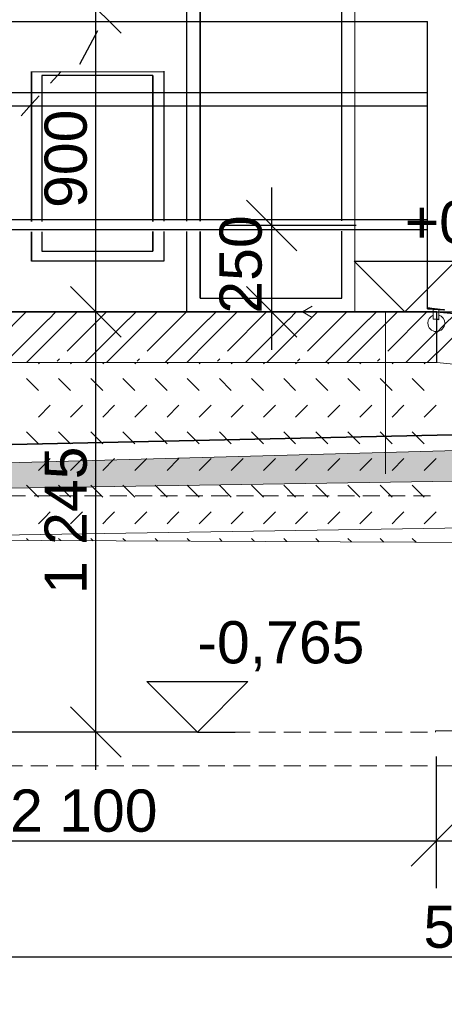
# Model space of a CAD drawing. Header units: millimetres. Extents: x 126830 to 197420, y -10585 to 21156.
# Tile 11 of 100: x 141586 to 142845, y 6313 to 9230. Entities that reach past the tile are written whole.
import ezdxf

# ---------------------------------------------------------------- set-up
doc = ezdxf.new("R2010")
doc.units = ezdxf.units.MM
doc.header["$MEASUREMENT"] = 0
doc.linetypes.add('čárkovaná 3', pattern=[75, 50, -25])
for name, color, linetype in [('2D prvky - obecné', 7, 'Continuous'), ('Konstrukce - nenosné', 7, 'Continuous'), ('Konstrukce - nosné', 7, 'Continuous'), ('Nové_0', 7, 'Continuous'), ('Nové_Konstrukce - nosné', 7, 'Continuous'), ('Nové_Kóty - SP', 7, 'Continuous'), ('Popis', 7, 'Continuous'), ('Situace - terén', 7, 'Continuous'), ('TZB - VZT', 7, 'Continuous'), ('Výplně - Povrchové', 7, 'Continuous')]:
    doc.layers.add(name, color=color, linetype=linetype)
doc.styles.add('GENEROVANÝ_STYL_2', font='txt')
doc.dimstyles.new('GENEROVANÝ_STYL__12', dxfattribs={"dimtxt": 125, "dimasz": 142.5, "dimexe": 0.18, "dimexo": 250, "dimgap": 0, "dimtad": 1, "dimdec": 0, "dimzin": 0, "dimdsep": 46, "dimtxsty": 'GENEROVANÝ_STYL_2', "dimblk": 'ARROWHEAD_6', "dimblk1": 'ARROWHEAD_6', "dimblk2": 'ARROWHEAD_6', "dimcen": 0.09, "dimclrd": 1, "dimclre": 1, "dimclrt": 1, "dimazin": 0, "dimtfac": 1, "dimtdec": 4, "dimtmove": 0, "dimatfit": 3, "dimfxl": 1, "dimtolj": 1, "dimtzin": 0, "dimarcsym": 0})
doc.dimstyles.new('GENEROVANÝ_STYL__13', dxfattribs={"dimtxt": 125, "dimasz": 190, "dimexe": 0.18, "dimexo": 300, "dimgap": 0, "dimtad": 1, "dimdec": 0, "dimzin": 0, "dimdsep": 46, "dimtxsty": 'GENEROVANÝ_STYL_2', "dimblk": 'ARROWHEAD_6', "dimblk1": 'ARROWHEAD_6', "dimblk2": 'ARROWHEAD_6', "dimcen": 0.09, "dimclrd": 1, "dimclre": 1, "dimclrt": 1, "dimazin": 0, "dimtfac": 1, "dimtdec": 4, "dimtmove": 2, "dimatfit": 3, "dimfxl": 1, "dimtolj": 1, "dimtzin": 0, "dimarcsym": 0})
doc.dimstyles.new('GENEROVANÝ_STYL__14', dxfattribs={"dimtxt": 125, "dimasz": 142.5, "dimexe": 0.18, "dimexo": 250, "dimgap": 0, "dimtad": 1, "dimtih": 1, "dimtoh": 1, "dimdec": 0, "dimzin": 0, "dimdsep": 46, "dimtxsty": 'GENEROVANÝ_STYL_2', "dimblk": 'ARROWHEAD_6', "dimblk1": 'ARROWHEAD_6', "dimblk2": 'ARROWHEAD_6', "dimcen": 0.09, "dimclrd": 1, "dimclre": 1, "dimclrt": 1, "dimazin": 0, "dimtfac": 1, "dimtdec": 4, "dimtmove": 0, "dimatfit": 3, "dimfxl": 1, "dimtolj": 1, "dimtzin": 0, "dimarcsym": 0})
doc.dimstyles.new('GENEROVANÝ_STYL__6', dxfattribs={"dimtxt": 125, "dimasz": 142.5, "dimexe": 0.18, "dimexo": 250, "dimgap": 0, "dimtad": 1, "dimdec": 0, "dimzin": 0, "dimdsep": 46, "dimtxsty": 'GENEROVANÝ_STYL_2', "dimblk": 'ARROWHEAD_6', "dimblk1": 'ARROWHEAD_6', "dimblk2": 'ARROWHEAD_6', "dimcen": 0.09, "dimclrd": 1, "dimclre": 1, "dimclrt": 1, "dimazin": 0, "dimtfac": 1, "dimtdec": 4, "dimtmove": 2, "dimatfit": 3, "dimfxl": 1, "dimtolj": 1, "dimtzin": 0, "dimarcsym": 0})

# ---------------------------------------------------------------- blocks, each defined once
blk = doc.blocks.new('*X2')
at = {"layer": 'Konstrukce - nenosné', "color": 7, "linetype": 'Continuous', "lineweight": 13}
for p, q in [((142842.5, 8324.3), (142877.3, 8359)), ((142905.8, 8324.3), (142934.7, 8353.2)), ((142821.9, 8303.7), (142842.5, 8324.3)), ((142821.9, 8241.2), (142905, 8324.3)), ((142876.9, 8209), (142992.2, 8324.3)), ((143024.2, 8268.4), (143080, 8324.3)), ((143024.2, 8205.9), (143142.5, 8324.3)), ((143080, 8324.3), (143093.1, 8337.3)), ((143092.7, 8187.3), (143229.1, 8323.7)), ((143143.3, 8324.3), (143150.6, 8331.6)), ((143261.7, 8268.4), (143308.9, 8315.7)), ((143261.7, 8205.9), (143365.7, 8310)), ((143317.5, 8174.6), (143444.9, 8302)), ((143499.2, 8268.4), (143524.7, 8294)), ((143499.2, 8205.9), (143581.5, 8288.3)), ((142956.1, 8201.1), (143024.2, 8269.1)), ((143171.9, 8179.4), (143261.7, 8269.1)), ((143387.7, 8157.7), (143499.2, 8269.1)), ((143555, 8174.6), (143660.7, 8280.3)), ((143603.5, 8136), (143736.7, 8269.1)), ((143736.7, 8268.4), (143740.6, 8272.3)), ((143736.7, 8205.9), (143797.4, 8266.6)), ((143792.5, 8174.6), (143876.5, 8258.7)), ((143819.3, 8114.3), (143955.7, 8250.7)), ((143974.2, 8205.9), (144013.2, 8244.9)), ((144030, 8174.6), (144092.4, 8237)), ((144035.1, 8092.6), (144171.5, 8229)), ((143013.6, 8195.3), (143024.2, 8205.9)), ((143229.4, 8173.6), (143261.7, 8205.9)), ((143445.2, 8151.9), (143499.2, 8205.9)), ((143661, 8130.2), (143736.7, 8205.9)), ((143876.8, 8108.5), (143974.2, 8205.9)), ((144093.3, 8087.5), (144211.7, 8205.9)), ((144211.7, 8205.9), (144229, 8223.3)), ((144267.5, 8174.6), (144308.2, 8215.3)), ((144267.5, 8087.5), (144387.4, 8207.4)), ((144330.8, 8087.5), (144444.8, 8201.6)), ((144505, 8174.6), (144524, 8193.6)), ((144505, 8087.5), (144603.2, 8185.7)), ((144568.3, 8087.5), (144660.7, 8179.9)), ((143525.1, 8144.7), (143532.1, 8151.7)), ((143762.6, 8144.7), (143769.6, 8151.7)), ((144000.1, 8144.7), (144007.1, 8151.7)), ((144237.6, 8144.7), (144244.6, 8151.7)), ((144475.1, 8144.7), (144482.1, 8151.7)), ((144712.6, 8144.7), (144719.6, 8151.7)), ((144742.5, 8087.5), (144819, 8164)), ((144805.8, 8087.5), (144876.5, 8158.2)), ((144950.1, 8144.7), (144955.7, 8150.3)), ((144980, 8087.5), (145034.9, 8142.3)), ((145043.3, 8087.5), (145092.3, 8136.6)), ((145217.5, 8087.5), (145250.7, 8120.7)), ((145280.8, 8087.5), (145308.2, 8114.9)), ((144091.9, 8086.9), (144092.5, 8087.5)), ((144171.1, 8078.9), (144179.7, 8087.5)), ((144250.9, 8070.9), (144267.5, 8087.5)), ((144307.7, 8065.2), (144330, 8087.5)), ((144386.9, 8057.3), (144417.2, 8087.5)), ((144466.7, 8049.2), (144505, 8087.5)), ((144523.5, 8043.5), (144567.5, 8087.5)), ((144602.7, 8035.6), (144654.7, 8087.5)), ((144686.7, 8031.6), (144742.5, 8087.5)), ((144739.3, 8021.8), (144805, 8087.5)), ((144818.5, 8013.9), (144892.2, 8087.5)), ((144924.2, 8031.6), (144980, 8087.5)), ((144955.1, 8000.1), (145042.5, 8087.5)), ((145034.3, 7992.2), (145129.7, 8087.5)), ((145161.7, 8031.6), (145217.5, 8087.5)), ((145171, 7978.4), (145280, 8087.5)), ((145250.1, 7970.5), (145367.2, 8087.5)), ((145399.2, 8031.6), (145455, 8087.5)), ((145399.2, 7969.1), (145517.5, 8087.5)), ((145455, 8087.5), (145466.5, 8099)), ((145465.9, 7948.8), (145602.5, 8085.3)), ((145518.3, 8087.5), (145524, 8093.2)), ((145636.7, 8031.6), (145682.3, 8077.3)), ((145636.7, 7969.1), (145739.1, 8071.6)), ((145692.5, 7937.9), (145818.3, 8063.7)), ((144681.9, 8027.6), (144686.7, 8032.4)), ((144897.7, 8005.9), (144924.2, 8032.4)), ((145113.5, 7984.2), (145161.7, 8032.4)), ((145329.3, 7962.5), (145399.2, 8032.4)), ((145545.1, 7940.8), (145636.7, 8032.4)), ((145386.8, 7956.8), (145399.2, 7969.1)), ((145591.2, 7923.7), (145636.7, 7969.1)), ((145765.4, 7923.7), (145821.3, 7979.5))]:
    blk.add_line(p, q, dxfattribs=at)
blk = doc.blocks.new('výplň_1_1', base_point=(0, 0))
at = {"layer": 'Konstrukce - nenosné', "color": 7, "linetype": 'Continuous', "lineweight": 13, "flags": 128}
blk.add_lwpolyline([(142821.9, 8214.6), (142821.9, 8364.6), (145821.3, 8063.4), (145821.3, 7923.7), (145568.9, 7923.7), (145568.9, 7938.5)], close=True, dxfattribs=at)
at = {"layer": 'Konstrukce - nenosné', "color": 7, "linetype": 'Continuous', "lineweight": 13}
blk.add_blockref('*X2', (0, 0), dxfattribs=at)
blk = doc.blocks.new('*X13')
at = {"layer": 'Konstrukce - nenosné', "color": 7, "linetype": 'Continuous', "lineweight": 13}
for p, q in [((140721.4, 8342.7), (140743.3, 8364.6)), ((140721.4, 8280.2), (140805.8, 8364.6)), ((140776.6, 8248.3), (140892.9, 8364.6)), ((140830, 8214.6), (140958.3, 8342.8)), ((140958.3, 8342.1), (140980.8, 8364.6)), ((140958.3, 8279.6), (141043.3, 8364.6)), ((141014.1, 8248.3), (141130.4, 8364.6)), ((141067.5, 8214.6), (141195.8, 8342.8)), ((141195.8, 8342.1), (141218.3, 8364.6)), ((141195.8, 8279.6), (141280.8, 8364.6)), ((141251.6, 8248.3), (141367.9, 8364.6)), ((141305, 8214.6), (141433.3, 8342.8)), ((141433.3, 8342.1), (141455.8, 8364.6)), ((141433.3, 8279.6), (141518.3, 8364.6)), ((141489.1, 8248.3), (141605.4, 8364.6)), ((141542.5, 8214.6), (141670.8, 8342.8)), ((141670.8, 8342.1), (141693.3, 8364.6)), ((141670.8, 8279.6), (141755.8, 8364.6)), ((141726.6, 8248.3), (141842.9, 8364.6)), ((141780, 8214.6), (141908.3, 8342.8)), ((141908.3, 8342.1), (141930.8, 8364.6)), ((141908.3, 8279.6), (141993.3, 8364.6)), ((141964.1, 8248.3), (142080.4, 8364.6)), ((142017.5, 8214.6), (142145.8, 8342.8)), ((142145.8, 8342.1), (142168.3, 8364.6)), ((142145.8, 8279.6), (142230.8, 8364.6)), ((142201.6, 8248.3), (142317.9, 8364.6)), ((142255, 8214.6), (142383.3, 8342.8)), ((142383.3, 8342.1), (142405.8, 8364.6)), ((142383.3, 8279.6), (142468.3, 8364.6)), ((142439.1, 8248.3), (142555.4, 8364.6)), ((142492.5, 8214.6), (142620.8, 8342.8)), ((142620.8, 8342.1), (142643.3, 8364.6)), ((142620.8, 8279.6), (142705.8, 8364.6)), ((142676.6, 8248.3), (142792.9, 8364.6)), ((142730, 8214.6), (142820.9, 8305.5)), ((140893.3, 8214.6), (140958.3, 8279.6)), ((141130.8, 8214.6), (141195.8, 8279.6)), ((141368.3, 8214.6), (141433.3, 8279.6)), ((141605.8, 8214.6), (141670.8, 8279.6)), ((141843.3, 8214.6), (141908.3, 8279.6)), ((142080.8, 8214.6), (142145.8, 8279.6)), ((142318.3, 8214.6), (142383.3, 8279.6)), ((142555.8, 8214.6), (142620.8, 8279.6)), ((140746.7, 8218.4), (140753.8, 8225.4)), ((140984.2, 8218.4), (140991.3, 8225.4)), ((141221.7, 8218.4), (141228.8, 8225.4)), ((141459.2, 8218.4), (141466.3, 8225.4)), ((141696.7, 8218.4), (141703.8, 8225.4)), ((141934.2, 8218.4), (141941.3, 8225.4)), ((142171.7, 8218.4), (142178.8, 8225.4)), ((142409.2, 8218.4), (142416.3, 8225.4)), ((142646.7, 8218.4), (142653.8, 8225.4)), ((142793.3, 8214.6), (142820.9, 8242.2))]:
    blk.add_line(p, q, dxfattribs=at)
blk = doc.blocks.new('výplň_6_1', base_point=(0, 0))
at = {"layer": 'Konstrukce - nenosné', "color": 7, "linetype": 'Continuous', "lineweight": 13, "flags": 128}
blk.add_lwpolyline([(140776.6, 8364.6), (140721.4, 8364.6), (140721.4, 8214.6), (142820.9, 8214.6), (142820.9, 8364.6), (140801.6, 8364.6)], close=True, dxfattribs=at)
at = {"layer": 'Konstrukce - nenosné', "color": 7, "linetype": 'Continuous', "lineweight": 13}
blk.add_blockref('*X13', (0, 0), dxfattribs=at)
blk = doc.blocks.new('Čára_11_1', base_point=(142423.7, 8364.6))
at = {"layer": 'Popis', "color": 7, "linetype": 'Continuous', "lineweight": 13}
for q in [(142452.4, 8381.1), (145676.2, 8364.6), (142452.4, 8348)]:
    blk.add_line((142423.7, 8364.6), q, dxfattribs=at)
blk = doc.blocks.new('*D77')
at = {"layer": 'Nové_Kóty - SP', "color": 1, "linetype": 'Continuous', "lineweight": 25}
for p, q in [((142332.8, 8620.5), (142332.8, 8733)), ((142407.8, 8545.5), (142257.8, 8695.5)), ((142582.8, 8620.5), (142192.2, 8620.5)), ((142332.8, 8364.6), (142332.8, 8620.5)), ((142257.8, 8439.6), (142407.8, 8289.6)), ((142582.8, 8364.6), (142192.2, 8364.6)), ((142332.8, 8252.1), (142332.8, 8364.6))]:
    blk.add_line(p, q, dxfattribs=at)
at = {"layer": 'Nové_Kóty - SP', "color": 1, "lineweight": 25, "insert": (142304.8, 8359.1), "char_height": 125, "attachment_point": 7, "rotation": 90, "style": 'GENEROVANÝ_STYL_2'}
blk.add_mtext('\\A1;{\\pql;\\fArial|b0|i0|c0|p38;250}', dxfattribs=at)
blk = doc.blocks.new('ARROWHEAD_6')
at = {"color": 0, "linetype": 'Continuous', "lineweight": 0}
for p, q in [((-0.5, -0.5), (0.5, 0.5)), ((0, 0), (-1, 0))]:
    blk.add_line(p, q, dxfattribs=at)
blk = doc.blocks.new('Kóta_2_1', base_point=(142727.2, 8364.6))
at = {"layer": 'Nové_Kóty - SP', "color": 1, "linetype": 'Continuous', "lineweight": 25}
for p, q in [((142727.2, 8364.6), (142577.2, 8514.6)), ((142577.2, 8514.6), (142877.2, 8514.6)), ((142877.2, 8514.6), (142727.2, 8364.6)), ((142727.2, 8364.6), (142527.2, 8364.6)), ((142727.2, 8364.6), (142839.7, 8364.6))]:
    blk.add_line(p, q, dxfattribs=at)
at = {"layer": 'Nové_Kóty - SP', "color": 1, "lineweight": 25, "insert": (142727.2, 8544.6), "char_height": 125, "attachment_point": 7, "style": 'GENEROVANÝ_STYL_2'}
blk.add_mtext('\\A1;{\\pql;\\fArial|b0|i0|c0|p38;+0,480}', dxfattribs=at)
blk = doc.blocks.new('Kóta_3_1', base_point=(142112.5, 7119.9))
at = {"layer": 'Nové_Kóty - SP', "color": 1, "linetype": 'Continuous', "lineweight": 25}
for p, q in [((142112.5, 7119.9), (141962.5, 7269.9)), ((141962.5, 7269.9), (142262.5, 7269.9)), ((142262.5, 7269.9), (142112.5, 7119.9)), ((142112.5, 7119.9), (141912.5, 7119.9)), ((142112.5, 7119.9), (142225, 7119.9))]:
    blk.add_line(p, q, dxfattribs=at)
at = {"layer": 'Nové_Kóty - SP', "color": 1, "lineweight": 25, "insert": (142112.5, 7299.9), "char_height": 125, "attachment_point": 7, "style": 'GENEROVANÝ_STYL_2'}
blk.add_mtext('\\A1;{\\pql;\\fArial|b0|i0|c0|p38;-0,765}', dxfattribs=at)
blk = doc.blocks.new('*X99')
at = {"layer": 'Výplně - Povrchové', "color": 7, "linetype": 'Continuous', "lineweight": 13}
for p, q in [((141641.3, 8210.3), (141645.5, 8214.6)), ((141736.6, 8210.3), (141740.8, 8214.6)), ((141831.9, 8210.3), (141836.1, 8214.6)), ((141927.2, 8210.3), (141931.4, 8214.6)), ((142022.5, 8210.3), (142026.7, 8214.6)), ((142117.8, 8210.3), (142122, 8214.6)), ((142213.1, 8210.3), (142217.3, 8214.6)), ((142308.4, 8210.3), (142312.6, 8214.6)), ((142403.7, 8210.3), (142407.9, 8214.6)), ((142499, 8210.3), (142503.2, 8214.6)), ((142594.3, 8210.3), (142598.5, 8214.6)), ((142689.6, 8210.3), (142693.8, 8214.6)), ((142784.9, 8210.3), (142789.1, 8214.6)), ((141623.6, 8149.1), (141605.9, 8166.8)), ((141641.3, 8131.4), (141623.6, 8149.1)), ((141736.6, 8131.4), (141701.2, 8166.8)), ((141831.9, 8131.4), (141796.5, 8166.8)), ((141927.2, 8131.4), (141891.8, 8166.8)), ((142022.5, 8131.4), (141987.1, 8166.8)), ((142100.1, 8149.1), (142082.4, 8166.8)), ((142117.8, 8131.4), (142100.1, 8149.1)), ((142213.1, 8131.4), (142177.7, 8166.8)), ((142308.4, 8131.4), (142273, 8166.8)), ((142403.7, 8131.4), (142368.3, 8166.8)), ((142499, 8131.4), (142463.6, 8166.8)), ((142576.6, 8149.1), (142558.9, 8166.8)), ((142594.3, 8131.4), (142576.6, 8149.1)), ((142689.6, 8131.4), (142654.2, 8166.8)), ((142784.9, 8131.4), (142749.5, 8166.8)), ((141641.3, 8052.5), (141676.6, 8087.8)), ((141736.6, 8052.5), (141771.9, 8087.8)), ((141831.9, 8052.5), (141867.2, 8087.8)), ((141927.2, 8052.5), (141962.5, 8087.8)), ((142022.5, 8052.5), (142057.8, 8087.8)), ((142117.8, 8052.5), (142153.1, 8087.8)), ((142213.1, 8052.5), (142248.4, 8087.8)), ((142308.4, 8052.5), (142343.7, 8087.8)), ((142403.7, 8052.5), (142439, 8087.8)), ((142499, 8052.5), (142534.3, 8087.8)), ((142594.3, 8052.5), (142629.6, 8087.8)), ((142689.6, 8052.5), (142724.9, 8087.8)), ((142784.9, 8052.5), (142820.2, 8087.8)), ((141623.6, 7991.2), (141605.9, 8008.9)), ((141736.6, 7973.6), (141701.2, 8008.9)), ((141831.9, 7973.6), (141796.5, 8008.9)), ((141927.2, 7973.6), (141891.8, 8008.9)), ((142022.5, 7973.6), (141987.1, 8008.9)), ((142100.1, 7991.2), (142082.4, 8008.9)), ((142213.1, 7973.6), (142177.7, 8008.9)), ((142308.4, 7973.6), (142273, 8008.9)), ((142403.7, 7973.6), (142368.3, 8008.9)), ((142499, 7973.6), (142463.6, 8008.9)), ((142576.6, 7991.2), (142558.9, 8008.9)), ((142689.6, 7973.6), (142654.2, 8008.9)), ((142784.9, 7973.6), (142749.5, 8008.9)), ((141641.3, 7973.6), (141623.6, 7991.2)), ((142117.8, 7973.6), (142100.1, 7991.2)), ((142594.3, 7973.6), (142576.6, 7991.2)), ((141641.3, 7894.7), (141676.6, 7930)), ((141736.6, 7894.7), (141771.9, 7930)), ((141831.9, 7894.7), (141867.2, 7930)), ((141927.2, 7894.7), (141962.5, 7930)), ((142022.5, 7894.7), (142057.8, 7930)), ((142117.8, 7894.7), (142153.1, 7930)), ((142213.1, 7894.7), (142248.4, 7930)), ((142308.4, 7894.7), (142343.7, 7930)), ((142403.7, 7894.7), (142439, 7930)), ((142499, 7894.7), (142534.3, 7930)), ((142594.3, 7894.7), (142629.6, 7930)), ((142689.6, 7894.7), (142724.9, 7930)), ((142784.9, 7894.7), (142820.2, 7930)), ((141623.6, 7833.4), (141605.9, 7851.1)), ((141736.6, 7815.7), (141701.2, 7851.1)), ((141831.9, 7815.7), (141796.5, 7851.1)), ((141927.2, 7815.7), (141891.8, 7851.1)), ((142022.5, 7815.7), (141987.1, 7851.1)), ((142100.1, 7833.4), (142082.4, 7851.1)), ((142213.1, 7815.7), (142177.7, 7851.1)), ((142308.4, 7815.7), (142273, 7851.1)), ((142403.7, 7815.7), (142368.3, 7851.1)), ((142499, 7815.7), (142463.6, 7851.1)), ((142576.6, 7833.4), (142558.9, 7851.1)), ((142689.6, 7815.7), (142654.2, 7851.1)), ((142784.9, 7815.7), (142749.5, 7851.1)), ((141641.3, 7815.7), (141623.6, 7833.4)), ((142117.8, 7815.7), (142100.1, 7833.4)), ((142594.3, 7815.7), (142576.6, 7833.4)), ((141658.9, 7754.5), (141676.6, 7772.2)), ((141754.2, 7754.5), (141771.9, 7772.2)), ((141849.5, 7754.5), (141867.2, 7772.2)), ((141944.8, 7754.5), (141962.5, 7772.2)), ((142040.1, 7754.5), (142057.8, 7772.2)), ((142135.4, 7754.5), (142153.1, 7772.2)), ((142230.7, 7754.5), (142248.4, 7772.2)), ((142326, 7754.5), (142343.7, 7772.2)), ((142421.3, 7754.5), (142439, 7772.2)), ((142516.6, 7754.5), (142534.3, 7772.2)), ((142611.9, 7754.5), (142629.6, 7772.2)), ((142707.2, 7754.5), (142724.9, 7772.2)), ((142802.5, 7754.5), (142820.2, 7772.2)), ((141641.3, 7736.8), (141658.9, 7754.5)), ((141736.6, 7736.8), (141754.2, 7754.5)), ((141831.9, 7736.8), (141849.5, 7754.5)), ((141927.2, 7736.8), (141944.8, 7754.5)), ((142022.5, 7736.8), (142040.1, 7754.5)), ((142117.8, 7736.8), (142135.4, 7754.5)), ((142213.1, 7736.8), (142230.7, 7754.5)), ((142308.4, 7736.8), (142326, 7754.5)), ((142403.7, 7736.8), (142421.3, 7754.5)), ((142499, 7736.8), (142516.6, 7754.5)), ((142594.3, 7736.8), (142611.9, 7754.5)), ((142689.6, 7736.8), (142707.2, 7754.5)), ((142784.9, 7736.8), (142802.5, 7754.5)), ((141611.9, 7687.2), (141605.9, 7693.3)), ((141707.7, 7686.8), (141701.2, 7693.3)), ((141803.4, 7686.4), (141796.5, 7693.3)), ((141899.1, 7685.9), (141891.8, 7693.3)), ((141994.9, 7685.5), (141987.1, 7693.3)), ((142090.6, 7685.1), (142082.4, 7693.3)), ((142186.3, 7684.6), (142177.7, 7693.3)), ((142282.1, 7684.2), (142273, 7693.3)), ((142377.8, 7683.8), (142368.3, 7693.3)), ((142473.5, 7683.3), (142463.6, 7693.3)), ((142569.3, 7682.9), (142558.9, 7693.3)), ((142665, 7682.5), (142654.2, 7693.3)), ((142760.7, 7682), (142749.5, 7693.3))]:
    blk.add_line(p, q, dxfattribs=at)
blk = doc.blocks.new('výplň_17_1', base_point=(0, 0))
at = {"layer": 'Výplně - Povrchové', "color": 1, "linetype": 'Continuous', "lineweight": 13, "flags": 128}
blk.add_lwpolyline([(139746, 7818.6), (140109.2, 7019.9), (140467.1, 7019.9), (140764.6, 7691.1), (145192.2, 7671), (145468.9, 7019.9), (145568.9, 7019.9), (145818.9, 7019.9), (145886.7, 7019.9), (146202.2, 7761.6), (145818.9, 7761.6), (145818.9, 7123.7), (145568.9, 7123.7), (145568.9, 7688.4), (145568.9, 7938.5), (142821.9, 8214.6), (140942.7, 8214.6), (140419.2, 7920.9), (140419.2, 7685.7), (140419.2, 7119.9), (140171.4, 7119.9), (140171.4, 7820.4)], close=True, dxfattribs=at)
at = {"layer": 'Výplně - Povrchové', "color": 7, "linetype": 'Continuous', "lineweight": 13}
blk.add_blockref('*X99', (0, 0), dxfattribs=at)
blk = doc.blocks.new('*D157')
at = {"layer": 'Nové_Kóty - SP', "color": 1, "linetype": 'Continuous', "lineweight": 25}
for p, q in [((145436.9, 8364.6), (145436.9, 8514.6)), ((145536.9, 8264.6), (145336.9, 8464.6)), ((145624.4, 8364.6), (145136.9, 8364.6)), ((145436.9, 8063.4), (145436.9, 8364.6)), ((145336.9, 8163.4), (145536.9, 7963.4)), ((145736.9, 8063.4), (145249.4, 8063.4))]:
    blk.add_line(p, q, dxfattribs=at)
at = {"layer": 'Nové_Kóty - SP', "color": 1, "lineweight": 25, "insert": (145412, 8079.8), "char_height": 125, "attachment_point": 7, "rotation": 90, "style": 'GENEROVANÝ_STYL_2'}
blk.add_mtext('\\A1;{\\pql;\\fArial|b0|i0|c0|p38;301}', dxfattribs=at)
blk = doc.blocks.new('*D159')
at = {"layer": 'Nové_Kóty - SP', "color": 1, "linetype": 'Continuous', "lineweight": 25}
for p, q in [((140721.4, 6657.2), (140721.4, 7047.8)), ((142820.9, 6657.2), (142820.9, 7047.8)), ((140796.4, 6872.8), (140646.4, 6722.8)), ((142895.9, 6872.8), (142745.9, 6722.8)), ((140721.4, 6797.8), (142820.9, 6797.8))]:
    blk.add_line(p, q, dxfattribs=at)
at = {"layer": 'Nové_Kóty - SP', "color": 1, "lineweight": 25, "insert": (141557.4, 6822.8), "char_height": 125, "attachment_point": 7, "style": 'GENEROVANÝ_STYL_2'}
blk.add_mtext('\\A1;{\\pql;\\fArial|b0|i0|c0|p38;2\xa0100}', dxfattribs=at)
blk = doc.blocks.new('*D160')
at = {"layer": 'Nové_Kóty - SP', "color": 1, "linetype": 'Continuous', "lineweight": 25}
for p, q in [((142820.9, 6657.2), (142820.9, 7047.8)), ((145821.3, 6657.2), (145821.3, 7047.8)), ((142895.9, 6872.8), (142745.9, 6722.8)), ((145746.3, 6722.8), (145896.3, 6872.8)), ((142820.9, 6797.8), (145821.3, 6797.8)), ((145821.3, 6797.8), (145933.8, 6797.8))]:
    blk.add_line(p, q, dxfattribs=at)
at = {"layer": 'Nové_Kóty - SP', "color": 1, "lineweight": 25, "insert": (144107.4, 6822.8), "char_height": 125, "attachment_point": 7, "style": 'GENEROVANÝ_STYL_2'}
blk.add_mtext('\\A1;{\\pql;\\fArial|b0|i0|c0|p38;3\xa0000}', dxfattribs=at)
blk = doc.blocks.new('*D161')
at = {"layer": 'Nové_Kóty - SP', "color": 1, "linetype": 'Continuous', "lineweight": 25}
for p, q in [((141736.3, 8439.6), (141886.3, 8289.6)), ((141951.9, 8364.6), (141561.3, 8364.6)), ((141811.3, 7119.9), (141811.3, 8364.6)), ((141736.3, 7194.9), (141886.3, 7044.9)), ((141951.9, 7119.9), (141561.3, 7119.9)), ((141811.3, 7007.4), (141811.3, 7119.9))]:
    blk.add_line(p, q, dxfattribs=at)
at = {"layer": 'Nové_Kóty - SP', "color": 1, "lineweight": 25, "insert": (141786.3, 7528.5), "char_height": 125, "attachment_point": 7, "rotation": 90, "style": 'GENEROVANÝ_STYL_2'}
blk.add_mtext('\\A1;{\\pql;\\fArial|b0|i0|c0|p38;1\xa0245}', dxfattribs=at)
blk = doc.blocks.new('*D162')
at = {"layer": 'Nové_Kóty - SP', "color": 1, "linetype": 'Continuous', "lineweight": 25}
for p, q in [((141811.3, 9264.6), (141811.3, 9377.1)), ((141886.3, 9189.6), (141736.3, 9339.6)), ((142061.3, 9264.6), (141670.7, 9264.6)), ((141811.3, 8364.6), (141811.3, 9264.6)), ((141736.3, 8439.6), (141886.3, 8289.6)), ((141951.9, 8364.6), (141561.3, 8364.6))]:
    blk.add_line(p, q, dxfattribs=at)
at = {"layer": 'Nové_Kóty - SP', "color": 1, "lineweight": 25, "insert": (141786.3, 8672.3), "char_height": 125, "attachment_point": 7, "rotation": 90, "style": 'GENEROVANÝ_STYL_2'}
blk.add_mtext('\\A1;{\\pql;\\fArial|b0|i0|c0|p38;900}', dxfattribs=at)
blk = doc.blocks.new('*D164')
at = {"layer": 'Nové_Kóty - SP', "color": 1, "linetype": 'Continuous', "lineweight": 25}
for p, q in [((140171.4, 6313.2), (140171.4, 6703.9)), ((145821.3, 6313.2), (145821.3, 6703.9)), ((140246.4, 6528.9), (140096.4, 6378.9)), ((145746.3, 6378.9), (145896.3, 6528.9)), ((140058.9, 6453.9), (140171.4, 6453.9)), ((140171.4, 6453.9), (145821.3, 6453.9)), ((145821.3, 6453.9), (145933.8, 6453.9))]:
    blk.add_line(p, q, dxfattribs=at)
at = {"layer": 'Nové_Kóty - SP', "color": 1, "lineweight": 25, "insert": (142782.6, 6478.9), "char_height": 125, "attachment_point": 7, "style": 'GENEROVANÝ_STYL_2'}
blk.add_mtext('\\A1;{\\pql;\\fArial|b0|i0|c0|p38;5\xa0650}', dxfattribs=at)

msp = doc.modelspace()

# ---------------------------------------------------------------- hatches: boundary and pattern name
at = {"layer": 'Situace - terén', "linetype": 'Continuous', "lineweight": 0}
msp.add_hatch(color=255, dxfattribs=at).paths.add_polyline_path([(143062.9, 7958.9), (135139.9, 7741.4), (147273.6, 7932), (147273.6, 8032.2), (145820.3, 8025.9), (145821.3, 7923.7), (145568.9, 7923.7), (145019.8, 7989.6), (144788.1, 7985.9), (144787.5, 7986)])

# ---------------------------------------------------------------- linework, layer by layer
at = {"layer": '2D prvky - obecné', "color": 7, "linetype": 'Continuous', "lineweight": 13}
msp.add_line((142669.8, 8364.6), (142669.8, 7884.6), dxfattribs=at)
at = {"layer": 'Konstrukce - nenosné', "color": 1, "linetype": 'Continuous', "lineweight": 18}
for p, q in [((140801.6, 8364.6), (142818.7, 8364.6)), ((142818.7, 8364.6), (142819.1, 8364.6))]:
    msp.add_line(p, q, dxfattribs=at)
at = {"layer": 'Konstrukce - nosné', "color": 7, "linetype": 'Continuous', "lineweight": 13}
for p, q in [((142579.7, 10674.6), (142579.6, 8364.6)), ((141621.3, 9075.4), (142013.3, 9075.4))]:
    msp.add_line(p, q, dxfattribs=at)
at = {"layer": 'Nové_0', "color": 1, "linetype": 'Continuous', "lineweight": 25}
for p, q in [((140826.6, 9224.6), (142794.7, 9224.6)), ((142794.7, 8651.1), (142794.7, 9224.6)), ((140826.6, 9014.6), (142794.7, 9014.6)), ((140826.6, 8974.6), (142794.7, 8974.6)), ((140826.6, 8638.1), (142794.7, 8638.1)), ((142794.7, 8508.4), (142794.7, 8651.1)), ((140826.6, 8608.1), (142794.7, 8608.1)), ((142794.7, 8373.8), (142794.7, 8508.6)), ((142794.7, 8373.8), (142795.1, 8373.8)), ((142795.1, 8376.8), (142795.2, 8376.8)), ((142795.1, 8373.8), (142796.2, 8373.8)), ((142795.2, 8376.8), (142795.5, 8376.8)), ((142795.5, 8376.8), (142796.6, 8376.6)), ((142796.2, 8373.8), (142798, 8373.6)), ((142796.6, 8376.6), (142798.4, 8376.4)), ((142798, 8373.6), (142800.5, 8373.5)), ((142798.4, 8376.4), (142800.9, 8376.1)), ((142800.5, 8373.5), (142803.6, 8373.3)), ((142800.9, 8376.1), (142804, 8375.7)), ((142803.6, 8373.3), (142807.1, 8373.1)), ((142804, 8375.7), (142807.5, 8375.3)), ((142807.1, 8373.1), (142811.1, 8372.9)), ((142807.5, 8375.3), (142811.5, 8374.8)), ((142811.1, 8372.9), (142815.3, 8372.6)), ((142811.5, 8374.8), (142815.7, 8374.3)), ((142815.3, 8372.6), (142819.6, 8372.4)), ((142815.7, 8374.3), (142820, 8373.8)), ((142819.1, 8372.4), (142819.6, 8372.4)), ((142819.6, 8372.4), (142824, 8372.1)), ((142820, 8373.8), (142824.4, 8373.3)), ((142824, 8372.1), (142828.2, 8371.8)), ((142824.4, 8373.3), (142828.6, 8372.8)), ((142828.2, 8371.8), (142832.1, 8371.6)), ((142828.6, 8372.8), (142832.5, 8372.3)), ((142832.1, 8371.6), (142835.7, 8371.4)), ((142832.5, 8372.3), (142836.1, 8371.9)), ((142835.7, 8371.4), (142838.8, 8371.2)), ((142836.1, 8371.9), (142839.2, 8371.5)), ((142838.8, 8371.2), (142841.3, 8371.1)), ((142839.2, 8371.5), (142841.7, 8371.2)), ((142841.3, 8371.1), (142843.2, 8370.9)), ((142841.7, 8371.2), (142843.6, 8371)), ((142843.2, 8370.9), (142844.3, 8370.9)), ((142843.6, 8371), (142844.7, 8370.9)), ((142844.3, 8370.9), (142844.7, 8370.9))]:
    msp.add_line(p, q, dxfattribs=at)
at = {"layer": 'Nové_Konstrukce - nosné', "color": 1, "linetype": 'Continuous', "lineweight": 25}
for p, q in [((142081.1, 9077.8), (142081.1, 9367.8)), ((142121.1, 9368), (142121.1, 9078)), ((142121.1, 9078), (142121.1, 9368)), ((142541.1, 9079), (142541.1, 9369)), ((141763.9, 9098.6), (141817.4, 9198.1)), ((141621.3, 9076.7), (141621.3, 8631.7)), ((141621.3, 8631.7), (141621.3, 9076.7)), ((141677.1, 9041.8), (141708.6, 9076.9)), ((142013.3, 9077.7), (142013.3, 8632.7)), ((142081.1, 8632.8), (142081.1, 9077.8)), ((142121.1, 9078), (142121.1, 8633)), ((142121.1, 8633), (142121.1, 9078)), ((142541.1, 8634), (142541.1, 9079)), ((141980.3, 9064.6), (141651.3, 9064.6)), ((141651.3, 9064.6), (141651.3, 8631.7)), ((141980.3, 8632.6), (141980.3, 9064.6)), ((141980.3, 9064.6), (141980.3, 8632.6)), ((141621.3, 8979.6), (141643.7, 9004.6)), ((141590.3, 8945.1), (141621.3, 8979.6)), ((141621.3, 8601.7), (141621.3, 8514.6)), ((141621.3, 8514.6), (141621.3, 8601.7)), ((141651.3, 8601.7), (141651.3, 8544.6)), ((141980.3, 8544.6), (141980.3, 8602.6)), ((141980.3, 8602.6), (141980.3, 8544.6)), ((142013.3, 8602.7), (142013.3, 8514.6)), ((142081.1, 8364.6), (142081.1, 8602.8)), ((142121.1, 8603), (142121.1, 8404.6)), ((142121.1, 8404.6), (142121.1, 8603)), ((142541.1, 8404.6), (142541.1, 8604)), ((141651.3, 8544.6), (141980.3, 8544.6)), ((142013.3, 8514.6), (141621.3, 8514.6)), ((142121.1, 8404.6), (142541.1, 8404.6))]:
    msp.add_line(p, q, dxfattribs=at)
at = {"layer": 'Situace - terén', "color": 7, "linetype": 'Continuous', "lineweight": 13}
for p, q in [((142811.5, 8342.7), (142811.5, 8372.8)), ((142811.5, 8372.8), (142828.6, 8372.8)), ((142828.6, 8372.8), (142828.6, 8342.7)), ((142828.6, 8342.7), (142811.5, 8342.7)), ((147273.6, 7793.3), (129738.6, 7517.9))]:
    msp.add_line(p, q, dxfattribs=at)
at = {"layer": 'Situace - terén', "color": 7, "linetype": 'čárkovaná 3', "lineweight": 13}
for p, q in [((140128.4, 7819.9), (142818.7, 7819.9)), ((140419.2, 7119.9), (142818.7, 7119.9)), ((142818.7, 7123.7), (146060.4, 7123.7)), ((142818.7, 7123.7), (142818.7, 7119.9)), ((140419.2, 7019.9), (143007.9, 7019.9))]:
    msp.add_line(p, q, dxfattribs=at)
at = {"layer": 'Situace - terén', "color": 8, "linetype": 'Continuous', "lineweight": 13, "flags": 128}
msp.add_lwpolyline([(143062.9, 7958.9), (135139.9, 7741.4), (147273.6, 7932), (147273.6, 8032.2), (145820.3, 8025.9), (145821.3, 7923.7), (145568.9, 7923.7), (145019.8, 7989.6), (144788.1, 7985.9), (144787.5, 7986)], close=True, dxfattribs=at)
at = {"layer": 'TZB - VZT', "color": 5, "linetype": 'Continuous', "lineweight": 35}
for p, q in [((142821.9, 8364.6), (140721.4, 8364.6)), ((145821.3, 8063.6), (142821.9, 8364.6))]:
    msp.add_line(p, q, dxfattribs=at)
at = {"layer": 'TZB - VZT', "color": 7, "linetype": 'Continuous', "lineweight": 25}
for p, q in [((142821.9, 8364.6), (140721.4, 8364.6)), ((145821.3, 8063.6), (142821.9, 8364.6))]:
    msp.add_line(p, q, dxfattribs=at)
at = {"layer": 'TZB - VZT', "color": 142, "linetype": 'Continuous', "lineweight": 35, "true_color": 0x0080c0}
msp.add_line((131957.3, 7764.6), (146329, 8074.5), dxfattribs=at)
at = {"layer": 'Výplně - Povrchové', "color": 7, "linetype": 'Continuous', "lineweight": 13, "flags": 128}
msp.add_lwpolyline([(142828.6, 8355), (142828.6, 8341.2), (142824.4, 8341.7), (142820, 8342.2), (142815.7, 8342.7), (142811.5, 8343.2), (142811.5, 8354.5, 0.306784), (142795.8, 8331.2, 1), (142845.8, 8331.2, 0.32376)], format="xyb", close=True, dxfattribs=at)

# ---------------------------------------------------------------- block references
at = {"layer": 'Konstrukce - nenosné', "color": 7, "linetype": 'Continuous', "lineweight": 13}
for name in ['výplň_6_1', 'výplň_1_1']:
    msp.add_blockref(name, (0, 0), dxfattribs=at)
at = {"layer": 'Nové_Kóty - SP', "color": 1, "linetype": 'Continuous', "lineweight": 25}
for name, p in [('Kóta_2_1', (142727.2, 8364.6)), ('Kóta_3_1', (142112.5, 7119.9))]:
    msp.add_blockref(name, p, dxfattribs=at)
at = {"layer": 'Popis', "color": 7, "linetype": 'Continuous', "lineweight": 13}
msp.add_blockref('Čára_11_1', (142423.7, 8364.6), dxfattribs=at)
at = {"layer": 'Výplně - Povrchové', "color": 7, "linetype": 'Continuous', "lineweight": 13}
msp.add_blockref('výplň_17_1', (0, 0), dxfattribs=at)

# ---------------------------------------------------------------- dimensions: what is measured, and where the dimension line sits
at = {"layer": 'Nové_Kóty - SP', "color": 1, "linetype": 'Continuous', "lineweight": 25}
for base, p1, p2, dimstyle, picture, middle in [((141811.3, 9264.6), (140721.4, 8364.6), (141910.4, 9264.6), 'GENEROVANÝ_STYL__12', '*D162', (141723.8, 8815.3)), ((145436.9, 8364.6), (145821.3, 8063.4), (142702.9, 8364.6), 'GENEROVANÝ_STYL__13', '*D157', (145349.5, 8222.8)), ((141811.3, 8364.6), (140419.2, 7119.9), (140721.4, 8364.6), 'GENEROVANÝ_STYL__12', '*D161', (141723.8, 7743.2))]:
    dim = msp.add_linear_dim(base=base, p1=p1, p2=p2, angle=90, dimstyle=dimstyle, dxfattribs=at)
    dim.commit()
    dim.dimension.update_dxf_attribs({"geometry": picture, "text_midpoint": middle, "dimtype": 160, "text_rotation": 90})
dim = msp.add_linear_dim(base=(142332.8, 8620.5), p1=(142422.5, 8364.6), p2=(142360.4, 8620.5), angle=90, text='250', dimstyle='GENEROVANÝ_STYL__6', dxfattribs=at)
dim.commit()
dim.dimension.update_dxf_attribs({"geometry": '*D77', "text_midpoint": (142242.3, 8502), "dimtype": 160, "text_rotation": 90})
for base, p1, p2, picture, middle in [((145821.3, 6453.9), (140171.4, 7119.9), (145821.3, 8498.6), '*D164', (142997.3, 6541.4)), ((145821.3, 6797.8), (142820.9, 8253.2), (145821.3, 8498.6), '*D160', (144322.1, 6885.3)), ((142820.9108, 6797.8384), (140721.385, 8364.5565), (142820.9108, 8253.2212), '*D159', (141772.1398, 6885.3384))]:
    dim = msp.add_linear_dim(base=base, p1=p1, p2=p2, dimstyle='GENEROVANÝ_STYL__14', dxfattribs=at)
    dim.commit()
    dim.dimension.update_dxf_attribs({"geometry": picture, "text_midpoint": middle, "dimtype": 160})

doc.saveas('drawing.dxf')
